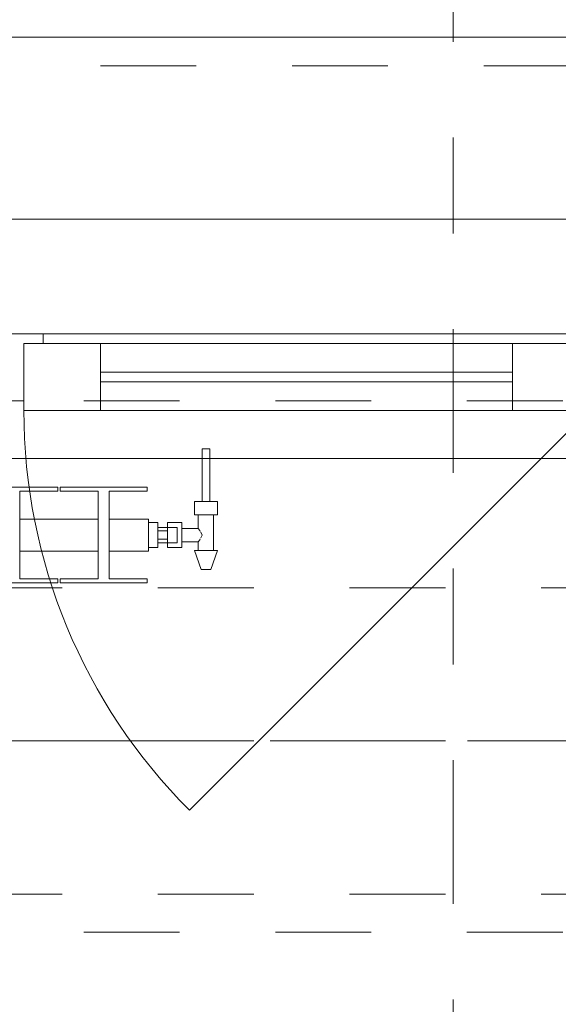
# Model space of a CAD drawing. Header units: metres. Extents: x -4 to 100, y -11 to 17.
# Tile 183 of 256: x 10.036 to 10.598, y 12.875 to 13.903. Entities that reach past the tile are written whole.
import ezdxf

# ---------------------------------------------------------------- set-up
doc = ezdxf.new("R2010")
doc.units = ezdxf.units.M
doc.header["$MEASUREMENT"] = 0
for name, pattern in [('Achse', [0.2, 0.1, -0.05, 0, -0.05]), ('Schnittlinie', [0.3, 0.15, -0.075, 0, -0.075]), ('Strichlinie doppelt', [0.546806, 0.264583, -0.105833, 0.070556, -0.105833]), ('Strichlinie eng', [0.115, 0.075, -0.04]), ('Untersicht', [0.1, 0.075, -0.025]), ('Wipeout_Contour', [1, 0, -1])]:
    doc.linetypes.add(name, pattern=pattern)
for name, color, linetype in [('152 - Bemaßung_ Beschriftung.Ausbau', 7, 'Continuous'), ('201a - Marker.Schnitt - optisch Grundriss', 7, 'Continuous'), ('451 - Universal.Achsen Raster', 7, 'Continuous'), ('603 - Struktur.Bodenplatte_ Decke Roh', 7, 'Continuous'), ('604 - Struktur.Wand Aussen', 7, 'Continuous'), ('608 - Struktur.Träger', 7, 'Continuous'), ('650 - Abdeckung.Fußboden Aufbau', 7, 'Continuous'), ('801 - HKLSE.Heizung_ Klima_ Lüftung', 7, 'Continuous'), ('Neubau_653 - Abdeckung.TB Verkofferung', 7, 'Continuous')]:
    doc.layers.add(name, color=color, linetype=linetype)
doc.styles.add('ERSTELLTER_STIL_2', font='txt')
doc.dimstyles.new('ERSTELLTER_STIL__5', dxfattribs={"dimtxt": 0.1, "dimasz": 0.0532, "dimexe": 0.18, "dimexo": 0.0625, "dimgap": 0, "dimtad": 1, "dimtih": 1, "dimtoh": 1, "dimzin": 0, "dimdsep": 46, "dimtxsty": 'ERSTELLTER_STIL_2', "dimblk": 'ARROWHEAD_2', "dimblk1": 'ARROWHEAD_2', "dimblk2": 'ARROWHEAD_2', "dimcen": 0.09, "dimse1": 1, "dimse2": 1, "dimclrd": 7, "dimclre": 7, "dimclrt": 7, "dimazin": 0, "dimtfac": 1, "dimtdec": 4, "dimtmove": 0, "dimatfit": 3, "dimfxl": 1, "dimtolj": 1, "dimtzin": 0, "dimarcsym": 0})

# ---------------------------------------------------------------- blocks, each defined once
blk = doc.blocks.new('*D287')
at = {"layer": '152 - Bemaßung_ Beschriftung.Ausbau', "color": 7, "linetype": 'Continuous', "lineweight": 5}
for p, q in [((8.32, 14.8025), (8.32, 14.9075)), ((8.3402, 14.89), (8.2998, 14.82)), ((10.7402, 14.89), (10.6998, 14.82)), ((7.12, 14.855), (8.32, 14.855)), ((8.32, 14.855), (10.72, 14.855))]:
    blk.add_line(p, q, dxfattribs=at)
at = {"layer": '152 - Bemaßung_ Beschriftung.Ausbau', "color": 7, "lineweight": 5, "char_height": 0.1, "attachment_point": 7, "style": 'ERSTELLTER_STIL_2'}
for s, insert in [('\\A1;{\\pql;\\fArial|b0|i0|c0|p38;2,40}', (9.387, 14.875)), ('\\A1;{\\pql;\\fArial|b0|i0|c0|p38;2,01}', (9.387, 14.735))]:
    blk.add_mtext(s, dxfattribs=dict(at, insert=insert))
blk = doc.blocks.new('ARROWHEAD_2')
at = {"color": 0, "linetype": 'Continuous', "lineweight": 0}
for p, q in [((-0.378, -0.655), (0.378, 0.655)), ((0, 0), (-1, 0))]:
    blk.add_line(p, q, dxfattribs=at)
blk = doc.blocks.new('*D288')
at = {"layer": '152 - Bemaßung_ Beschriftung.Ausbau', "color": 7, "linetype": 'Continuous', "lineweight": 5}
for p, q in [((10.72, 14.8025), (10.72, 14.9075)), ((10.7402, 14.89), (10.6998, 14.82)), ((11.9952, 14.89), (11.9548, 14.82)), ((8.32, 14.855), (10.72, 14.855)), ((10.72, 14.855), (11.975, 14.855))]:
    blk.add_line(p, q, dxfattribs=at)
at = {"layer": '152 - Bemaßung_ Beschriftung.Ausbau', "color": 7, "lineweight": 5, "insert": (11.1894, 14.8556), "char_height": 0.1, "attachment_point": 7, "style": 'ERSTELLTER_STIL_2'}
blk.add_mtext('\\A1;{\\pql;\\fArial|b0|i0|c0|p38;1,25\\fArial|b0|i0|c0|p38;\\A1{\\H.66x;\\S5^  ;}}', dxfattribs=at)
blk = doc.blocks.new('*D321')
at = {"layer": '152 - Bemaßung_ Beschriftung.Ausbau', "color": 7, "linetype": 'Continuous', "lineweight": 5}
for p, q in [((7.795, 15.3025), (7.795, 15.4075)), ((7.6652, 15.39), (7.6248, 15.32)), ((7.8152, 15.39), (7.7748, 15.32)), ((7.645, 15.355), (7.795, 15.355)), ((7.795, 15.355), (11.25, 15.355))]:
    blk.add_line(p, q, dxfattribs=at)
blk = doc.blocks.new('*D322')
at = {"layer": '152 - Bemaßung_ Beschriftung.Ausbau', "color": 7, "linetype": 'Continuous', "lineweight": 5}
for p, q in [((7.8152, 15.39), (7.7748, 15.32)), ((11.2702, 15.39), (11.2298, 15.32)), ((7.795, 15.355), (11.25, 15.355))]:
    blk.add_line(p, q, dxfattribs=at)
at = {"layer": '152 - Bemaßung_ Beschriftung.Ausbau', "color": 7, "lineweight": 5, "char_height": 0.1, "attachment_point": 7, "style": 'ERSTELLTER_STIL_2'}
for s, insert in [('\\A1;{\\pql;\\fArial|b0|i0|c0|p38;3,45\\fArial|b0|i0|c0|p38;\\A1{\\H.66x;\\S5^  ;}}', (9.2885, 15.3556)), ('\\A1;{\\pql;\\fArial|b0|i0|c0|p38;16}', (11.078, 15.375))]:
    blk.add_mtext(s, dxfattribs=dict(at, insert=insert))
blk = doc.blocks.new('*D323')
at = {"layer": '152 - Bemaßung_ Beschriftung.Ausbau', "color": 7, "linetype": 'Continuous', "lineweight": 5}
for p, q in [((11.25, 15.3025), (11.25, 15.4075)), ((11.41, 15.3025), (11.41, 15.4075)), ((11.2702, 15.39), (11.2298, 15.32)), ((11.4302, 15.39), (11.3898, 15.32)), ((7.795, 15.355), (11.25, 15.355)), ((11.25, 15.355), (11.41, 15.355)), ((11.41, 15.355), (14.84, 15.355))]:
    blk.add_line(p, q, dxfattribs=at)
blk = doc.blocks.new('*D359')
at = {"layer": '152 - Bemaßung_ Beschriftung.Ausbau', "color": 7, "linetype": 'Continuous', "lineweight": 5}
for p, q in [((7.88, 15.8025), (7.88, 15.9075)), ((11.18, 15.8025), (11.18, 15.9075)), ((7.9002, 15.89), (7.8598, 15.82)), ((11.2002, 15.89), (11.1598, 15.82)), ((7.58, 15.855), (7.88, 15.855)), ((7.88, 15.855), (11.18, 15.855)), ((11.18, 15.855), (11.48, 15.855))]:
    blk.add_line(p, q, dxfattribs=at)
at = {"layer": '152 - Bemaßung_ Beschriftung.Ausbau', "color": 7, "lineweight": 5, "insert": (9.397, 15.875), "char_height": 0.1, "attachment_point": 7, "style": 'ERSTELLTER_STIL_2'}
blk.add_mtext('\\A1;{\\pql;\\fArial|b0|i0|c0|p38;3,30}', dxfattribs=at)

msp = doc.modelspace()

# ---------------------------------------------------------------- linework, layer by layer
at = {"layer": '201a - Marker.Schnitt - optisch Grundriss', "color": 7, "linetype": 'Schnittlinie', "lineweight": 13}
msp.add_line((10.488, 14.48), (10.488, -0.78), dxfattribs=at)
at = {"layer": '451 - Universal.Achsen Raster', "color": 160, "linetype": 'Strichlinie doppelt', "lineweight": 9, "true_color": 0x3232ff}
msp.add_line((64.935, 13.15), (-3.175, 13.15), dxfattribs=at)
at = {"layer": '603 - Struktur.Bodenplatte_ Decke Roh', "color": 7, "linetype": 'Continuous', "lineweight": 18, "flags": 128}
msp.add_lwpolyline([(47.48, 13.695), (14.78, 13.695), (14.78, 13.455), (14.78, 13), (14.84, 13), (14.84, 8.585), (13.03, 8.585), (13.03, 8.725), (11.41, 8.725), (11.41, 13), (11.48, 13), (11.48, 13.455), (11.48, 13.695), (-0.015, 13.695)], dxfattribs=at)
at = {"layer": '604 - Struktur.Wand Aussen', "color": 7, "linetype": 'Continuous', "lineweight": 9}
msp.add_line((10.62, 13.885), (8.42, 13.885), dxfattribs=at)
at = {"layer": '604 - Struktur.Wand Aussen', "color": 7, "linetype": 'Strichlinie eng', "lineweight": 9}
msp.add_line((10.62, 13.855), (8.42, 13.855), dxfattribs=at)
at = {"layer": '604 - Struktur.Wand Aussen', "color": 7, "linetype": 'Continuous', "lineweight": 13}
for p, q in [((10.02, 13.575), (10.06, 13.575)), ((10.06, 13.575), (10.61, 13.575)), ((10.06, 13.575), (10.06, 13.565)), ((10.06, 13.565), (10.04, 13.565)), ((10.04, 13.565), (10.04, 13.505)), ((10.04, 13.495), (10.04, 13.565)), ((10.04, 13.565), (10.12, 13.565)), ((10.12, 13.565), (10.55, 13.565)), ((10.12, 13.565), (10.12, 13.495)), ((10.55, 13.495), (10.55, 13.565)), ((10.55, 13.565), (10.63, 13.565)), ((10.12, 13.535), (10.55, 13.535)), ((10.55, 13.525), (10.12, 13.525)), ((10.04, 13.505), (10.02, 13.505)), ((10.12, 13.495), (10.04, 13.495)), ((10.55, 13.495), (10.12, 13.495)), ((10.63, 13.495), (10.55, 13.495))]:
    msp.add_line(p, q, dxfattribs=at)
at = {"layer": '608 - Struktur.Träger', "color": 7, "linetype": 'Achse', "lineweight": 9}
msp.add_line((0.38, 13.15), (11.48, 13.15), dxfattribs=at)
at = {"layer": '608 - Struktur.Träger', "color": 7, "linetype": 'Untersicht', "lineweight": 13}
msp.add_line((0.38, 12.99), (11.48, 12.99), dxfattribs=at)
at = {"layer": '650 - Abdeckung.Fußboden Aufbau', "color": 7, "linetype": 'Continuous', "lineweight": 13, "flags": 128}
msp.add_lwpolyline([(11.17, 8.2275), (11.17, 8.51), (11.25, 8.51), (11.25, 12.99), (11.17, 12.99), (11.17, 13.445), (7.89, 13.445), (7.89, 12.99), (7.795, 12.99)], dxfattribs=at)
at = {"layer": 'Neubau_653 - Abdeckung.TB Verkofferung', "color": 1, "linetype": 'Untersicht', "lineweight": 9}
for p, q in [((0.7025, 13.505), (11.25, 13.505)), ((0.7025, 12.9505), (11.25, 12.9505))]:
    msp.add_line(p, q, dxfattribs=at)

# ---------------------------------------------------------------- dimensions: what is measured, and where the dimension line sits
at = {"layer": '152 - Bemaßung_ Beschriftung.Ausbau', "color": 7, "linetype": 'Continuous', "lineweight": 5}
for base, p1, p2, picture, middle in [((11.97499, 14.855), (10.72, 13.575), (11.97499, 13.695), '*D288', (11.45437, 14.925)), ((10.72, 14.855), (8.32, 13.575), (10.72, 13.575), '*D287', (9.5169, 14.925))]:
    dim = msp.add_linear_dim(base=base, p1=p1, p2=p2, angle=0, dimstyle='ERSTELLTER_STIL__5', dxfattribs=at)
    dim.commit()
    dim.dimension.update_dxf_attribs({"geometry": picture, "text_midpoint": middle, "dimtype": 160})

# ---------------------------------------------------------------- next in the draw order: wipeouts: each hides what was drawn before it
at = {"color": 254, "linetype": 'Wipeout_Contour', "lineweight": 0, "ltscale": 3997.284571}
msp.add_wipeout([(8.77, 13.3817), (8.77, 13.3483), (8.8108, 13.3483), (8.8108, 13.3192), (8.7712, 13.3192), (8.7712, 13.315), (8.8622, 13.315), (8.8622, 13.3192), (8.8225, 13.3192), (8.8225, 13.3483), (8.9042, 13.3483), (8.9042, 13.3192), (8.8645, 13.3192), (8.8645, 13.315), (8.9555, 13.315), (8.9555, 13.3192), (8.9158, 13.3192), (8.9158, 13.3483), (8.9975, 13.3483), (8.9975, 13.3192), (8.9578, 13.3192), (8.9578, 13.315), (9.0488, 13.315), (9.0488, 13.3192), (9.0092, 13.3192), (9.0092, 13.3483), (9.0908, 13.3483), (9.0908, 13.3192), (9.0512, 13.3192), (9.0512, 13.315), (9.1422, 13.315), (9.1422, 13.3192), (9.1025, 13.3192), (9.1025, 13.3483), (9.1842, 13.3483), (9.1842, 13.3192), (9.1445, 13.3192), (9.1445, 13.315), (9.2355, 13.315), (9.2355, 13.3192), (9.1958, 13.3192), (9.1958, 13.3483), (9.2775, 13.3483), (9.2775, 13.3192), (9.2378, 13.3192), (9.2378, 13.315), (9.3288, 13.315), (9.3288, 13.3192), (9.2892, 13.3192), (9.2892, 13.3483), (9.3708, 13.3483), (9.3708, 13.3192), (9.3312, 13.3192), (9.3312, 13.315), (9.4222, 13.315), (9.4222, 13.3192), (9.3825, 13.3192), (9.3825, 13.3483), (9.4642, 13.3483), (9.4642, 13.3192), (9.4245, 13.3192), (9.4245, 13.315), (9.5155, 13.315), (9.5155, 13.3192), (9.4758, 13.3192), (9.4758, 13.3483), (9.5575, 13.3483), (9.5575, 13.3192), (9.5178, 13.3192), (9.5178, 13.315), (9.6088, 13.315), (9.6088, 13.3192), (9.5692, 13.3192), (9.5692, 13.3483), (9.6508, 13.3483), (9.6508, 13.3192), (9.6112, 13.3192), (9.6112, 13.315), (9.7022, 13.315), (9.7022, 13.3192), (9.6625, 13.3192), (9.6625, 13.3483), (9.7442, 13.3483), (9.7442, 13.3192), (9.7045, 13.3192), (9.7045, 13.315), (9.7955, 13.315), (9.7955, 13.3192), (9.7558, 13.3192), (9.7558, 13.3483), (9.8375, 13.3483), (9.8375, 13.3192), (9.7978, 13.3192), (9.7978, 13.315), (9.8888, 13.315), (9.8888, 13.3192), (9.8492, 13.3192), (9.8492, 13.3483), (9.9308, 13.3483), (9.9308, 13.3192), (9.8912, 13.3192), (9.8912, 13.315), (9.9822, 13.315), (9.9822, 13.3192), (9.9425, 13.3192), (9.9425, 13.3483), (10.0242, 13.3483), (10.0242, 13.3192), (9.9845, 13.3192), (9.9845, 13.315), (10.0755, 13.315), (10.0755, 13.3192), (10.0358, 13.3192), (10.0358, 13.3483), (10.1175, 13.3483), (10.1175, 13.3192), (10.0778, 13.3192), (10.0778, 13.315), (10.1688, 13.315), (10.1688, 13.3192), (10.1292, 13.3192), (10.1292, 13.3483), (10.17, 13.3483), (10.17, 13.3817), (10.1292, 13.3817), (10.1292, 13.4108), (10.1688, 13.4108), (10.1688, 13.415), (10.0778, 13.415), (10.0778, 13.4108), (10.1175, 13.4108), (10.1175, 13.3817), (10.0358, 13.3817), (10.0358, 13.4108), (10.0755, 13.4108), (10.0755, 13.415), (9.9845, 13.415), (9.9845, 13.4108), (10.0242, 13.4108), (10.0242, 13.3817), (9.9425, 13.3817), (9.9425, 13.4108), (9.9822, 13.4108), (9.9822, 13.415), (9.8912, 13.415), (9.8912, 13.4108), (9.9308, 13.4108), (9.9308, 13.3817), (9.8492, 13.3817), (9.8492, 13.4108), (9.8888, 13.4108), (9.8888, 13.415), (9.7978, 13.415), (9.7978, 13.4108), (9.8375, 13.4108), (9.8375, 13.3817), (9.7558, 13.3817), (9.7558, 13.4108), (9.7955, 13.4108), (9.7955, 13.415), (9.7045, 13.415), (9.7045, 13.4108), (9.7442, 13.4108), (9.7442, 13.3817), (9.6625, 13.3817), (9.6625, 13.4108), (9.7022, 13.4108), (9.7022, 13.415), (9.6112, 13.415), (9.6112, 13.4108), (9.6508, 13.4108), (9.6508, 13.3817), (9.5692, 13.3817), (9.5692, 13.4108), (9.6088, 13.4108), (9.6088, 13.415), (9.5178, 13.415), (9.5178, 13.4108), (9.5575, 13.4108), (9.5575, 13.3817), (9.4758, 13.3817), (9.4758, 13.4108), (9.5155, 13.4108), (9.5155, 13.415), (9.4245, 13.415), (9.4245, 13.4108), (9.4642, 13.4108), (9.4642, 13.3817), (9.3825, 13.3817), (9.3825, 13.4108), (9.4222, 13.4108), (9.4222, 13.415), (9.3312, 13.415), (9.3312, 13.4108), (9.3708, 13.4108), (9.3708, 13.3817), (9.2892, 13.3817), (9.2892, 13.4108), (9.3288, 13.4108), (9.3288, 13.415), (9.2378, 13.415), (9.2378, 13.4108), (9.2775, 13.4108), (9.2775, 13.3817), (9.1958, 13.3817), (9.1958, 13.4108), (9.2355, 13.4108), (9.2355, 13.415), (9.1445, 13.415), (9.1445, 13.4108), (9.1842, 13.4108), (9.1842, 13.3817), (9.1025, 13.3817), (9.1025, 13.4108), (9.1422, 13.4108), (9.1422, 13.415), (9.0512, 13.415), (9.0512, 13.4108), (9.0908, 13.4108), (9.0908, 13.3817), (9.0092, 13.3817), (9.0092, 13.4108), (9.0488, 13.4108), (9.0488, 13.415), (8.9578, 13.415), (8.9578, 13.4108), (8.9975, 13.4108), (8.9975, 13.3817), (8.9158, 13.3817), (8.9158, 13.4108), (8.9555, 13.4108), (8.9555, 13.415), (8.8645, 13.415), (8.8645, 13.4108), (8.9042, 13.4108), (8.9042, 13.3817), (8.8225, 13.3817), (8.8225, 13.4108), (8.8622, 13.4108), (8.8622, 13.415), (8.7712, 13.415), (8.7712, 13.4108), (8.8108, 13.4108), (8.8108, 13.3817)], dxfattribs=at).dxf.layer = '801 - HKLSE.Heizung_ Klima_ Lüftung'

# ---------------------------------------------------------------- next in the draw order: linework, layer by layer
at = {"layer": '608 - Struktur.Träger', "color": 7, "linetype": 'Untersicht', "lineweight": 13}
msp.add_line((0.38, 13.31), (11.48, 13.31), dxfattribs=at)
at = {"layer": '801 - HKLSE.Heizung_ Klima_ Lüftung', "color": 7, "linetype": 'Continuous', "lineweight": 5}
for p, q in [((10.0755, 13.415), (9.9845, 13.415)), ((10.0358, 13.3192), (10.0358, 13.4108)), ((10.0358, 13.4108), (10.0755, 13.4108)), ((10.0755, 13.4108), (10.0755, 13.415)), ((10.0755, 13.4108), (10.0755, 13.415)), ((10.0778, 13.415), (10.0778, 13.4108)), ((10.0778, 13.415), (10.0778, 13.4108)), ((10.0778, 13.4108), (10.1175, 13.4108)), ((10.1175, 13.4108), (10.1175, 13.3192)), ((10.1292, 13.3192), (10.1292, 13.4108)), ((10.0358, 13.3817), (10.1175, 13.3817)), ((10.0358, 13.3483), (10.1175, 13.3483)), ((9.9845, 13.315), (10.0755, 13.315)), ((9.9845, 13.315), (10.0755, 13.315)), ((10.0755, 13.3192), (10.0358, 13.3192)), ((10.0755, 13.315), (10.0755, 13.3192)), ((10.0755, 13.315), (10.0755, 13.3192)), ((10.0778, 13.3192), (10.0778, 13.315)), ((10.1175, 13.3192), (10.0778, 13.3192)), ((10.0778, 13.3192), (10.0778, 13.315)), ((10.0778, 13.315), (10.1688, 13.315)), ((10.0778, 13.315), (10.1688, 13.315)), ((10.1688, 13.3192), (10.1292, 13.3192)), ((10.1688, 13.315), (10.1688, 13.3192))]:
    msp.add_line(p, q, dxfattribs=at)

# ---------------------------------------------------------------- next in the draw order: wipeouts: each hides what was drawn before it
at = {"color": 254, "linetype": 'Wipeout_Contour', "lineweight": 0, "ltscale": 533.316377}
msp.add_wipeout([(10.17, 13.352), (10.18, 13.352), (10.18, 13.357), (10.19, 13.357), (10.19, 13.352), (10.205, 13.352), (10.205, 13.358), (10.222, 13.358), (10.222, 13.349), (10.218, 13.349), (10.225, 13.329), (10.235, 13.329), (10.242, 13.349), (10.238, 13.349), (10.238, 13.386), (10.242, 13.386), (10.242, 13.4), (10.234, 13.4), (10.234, 13.455), (10.226, 13.455), (10.226, 13.4), (10.218, 13.4), (10.218, 13.386), (10.222, 13.386), (10.222, 13.372), (10.205, 13.372), (10.205, 13.378), (10.19, 13.378), (10.19, 13.373), (10.18, 13.373), (10.18, 13.378), (10.17, 13.378)], dxfattribs=at).dxf.layer = '801 - HKLSE.Heizung_ Klima_ Lüftung'

# ---------------------------------------------------------------- next in the draw order: linework, layer by layer
at = {"layer": '604 - Struktur.Wand Aussen', "color": 7, "linetype": 'Continuous', "lineweight": 9}
for p, q in [((10.63, 13.495), (10.2128, 13.0778)), ((10.71, 13.445), (8.33, 13.445))]:
    msp.add_line(p, q, dxfattribs=at)
at = {"layer": '604 - Struktur.Wand Aussen', "color": 7, "linetype": 'Strichlinie eng', "lineweight": 9}
msp.add_line((10.71, 13.445), (8.33, 13.445), dxfattribs=at)
at = {"layer": '604 - Struktur.Wand Aussen', "color": 7, "linetype": 'Continuous', "lineweight": 9}
msp.add_arc((10.63, 13.495), 0.59, 180, 225, dxfattribs=at)
at = {"layer": '801 - HKLSE.Heizung_ Klima_ Lüftung', "color": 7, "linetype": 'Continuous', "lineweight": 5}
for p, q in [((10.226, 13.455), (10.2272, 13.455)), ((10.226, 13.455), (10.226, 13.4)), ((10.2272, 13.455), (10.23, 13.455)), ((10.23, 13.455), (10.2328, 13.455)), ((10.2328, 13.455), (10.234, 13.455)), ((10.234, 13.455), (10.234, 13.4)), ((10.1688, 13.415), (10.0778, 13.415)), ((10.1292, 13.4108), (10.1688, 13.4108)), ((10.1688, 13.4108), (10.1688, 13.415)), ((10.218, 13.4), (10.224, 13.4)), ((10.218, 13.4), (10.218, 13.386)), ((10.224, 13.4), (10.236, 13.4)), ((10.226, 13.4), (10.2272, 13.4)), ((10.2272, 13.4), (10.23, 13.4)), ((10.23, 13.4), (10.2328, 13.4)), ((10.2328, 13.4), (10.234, 13.4)), ((10.236, 13.4), (10.242, 13.4)), ((10.242, 13.4), (10.242, 13.386)), ((10.1292, 13.3817), (10.17, 13.3817)), ((10.17, 13.3817), (10.17, 13.3768)), ((10.17, 13.378), (10.18, 13.378)), ((10.17, 13.3768), (10.17, 13.365)), ((10.18, 13.378), (10.18, 13.365)), ((10.19, 13.373), (10.19, 13.378)), ((10.19, 13.378), (10.19, 13.3715)), ((10.205, 13.378), (10.19, 13.378)), ((10.205, 13.378), (10.205, 13.3715)), ((10.218, 13.386), (10.224, 13.386)), ((10.222, 13.386), (10.222, 13.372)), ((10.224, 13.386), (10.236, 13.386)), ((10.236, 13.386), (10.242, 13.386)), ((10.238, 13.386), (10.238, 13.349)), ((10.19, 13.373), (10.18, 13.373)), ((10.18, 13.3693), (10.19, 13.3693)), ((10.19, 13.373), (10.19, 13.3707)), ((10.19, 13.373), (10.2, 13.373)), ((10.19, 13.373), (10.19, 13.3707)), ((10.19, 13.3715), (10.19, 13.3693)), ((10.19, 13.3707), (10.19, 13.365)), ((10.19, 13.3707), (10.19, 13.3693)), ((10.19, 13.3693), (10.19, 13.365)), ((10.2, 13.373), (10.2, 13.3707)), ((10.2, 13.3707), (10.2, 13.365)), ((10.222, 13.372), (10.205, 13.372)), ((10.205, 13.3715), (10.205, 13.3585)), ((10.222, 13.372), (10.2237, 13.3699)), ((10.2237, 13.3699), (10.2242, 13.3689)), ((10.2247, 13.3679), (10.2261, 13.365)), ((10.17, 13.365), (10.17, 13.3532)), ((10.18, 13.365), (10.18, 13.352)), ((10.18, 13.3607), (10.19, 13.3607)), ((10.19, 13.357), (10.18, 13.357)), ((10.19, 13.365), (10.19, 13.3607)), ((10.19, 13.365), (10.19, 13.3593)), ((10.19, 13.3607), (10.19, 13.3585)), ((10.19, 13.3607), (10.19, 13.3593)), ((10.19, 13.3593), (10.19, 13.357)), ((10.19, 13.3593), (10.19, 13.357)), ((10.19, 13.3585), (10.19, 13.352)), ((10.19, 13.357), (10.2, 13.357)), ((10.19, 13.352), (10.19, 13.357)), ((10.2, 13.365), (10.2, 13.3593)), ((10.2, 13.3593), (10.2, 13.357)), ((10.205, 13.3585), (10.205, 13.352)), ((10.222, 13.358), (10.205, 13.358)), ((10.2237, 13.3601), (10.222, 13.358)), ((10.222, 13.358), (10.222, 13.349)), ((10.2242, 13.3611), (10.2237, 13.3601)), ((10.2261, 13.365), (10.2247, 13.3621)), ((10.1292, 13.3483), (10.17, 13.3483)), ((10.17, 13.3532), (10.17, 13.3483)), ((10.17, 13.352), (10.18, 13.352)), ((10.17, 13.352), (10.18, 13.352)), ((10.17, 13.352), (10.18, 13.352)), ((10.17, 13.352), (10.18, 13.352)), ((10.205, 13.352), (10.19, 13.352)), ((10.218, 13.349), (10.2215, 13.349)), ((10.218, 13.349), (10.225, 13.329)), ((10.2215, 13.349), (10.23, 13.349)), ((10.23, 13.349), (10.2385, 13.349)), ((10.242, 13.349), (10.235, 13.329)), ((10.2385, 13.349), (10.242, 13.349)), ((10.225, 13.329), (10.2265, 13.329)), ((10.2265, 13.329), (10.23, 13.329)), ((10.23, 13.329), (10.2335, 13.329)), ((10.2335, 13.329), (10.235, 13.329))]:
    msp.add_line(p, q, dxfattribs=at)

# ---------------------------------------------------------------- next in the draw order: dimensions: what is measured, and where the dimension line sits
at = {"layer": '152 - Bemaßung_ Beschriftung.Ausbau', "color": 7, "linetype": 'Continuous', "lineweight": 5}
for base, p1, p2, picture, middle in [((11.18, 15.855), (7.88, 13.45), (11.18, 13.45), '*D359', (9.5268, 15.925)), ((11.25, 15.355), (7.79499, 10.74998), (11.25, 10.73589), '*D322', (9.55348, 15.425)), ((7.795, 15.355), (7.645, 10.75), (7.795, 10.75), '*D321', (7.5492, 15.425)), ((11.41, 15.355), (11.25, 10.7359), (11.41, 10.7359), '*D323', (11.1542, 15.425))]:
    dim = msp.add_linear_dim(base=base, p1=p1, p2=p2, angle=0, dimstyle='ERSTELLTER_STIL__5', dxfattribs=at)
    dim.commit()
    dim.dimension.update_dxf_attribs({"geometry": picture, "text_midpoint": middle, "dimtype": 160})

doc.saveas('drawing.dxf')
